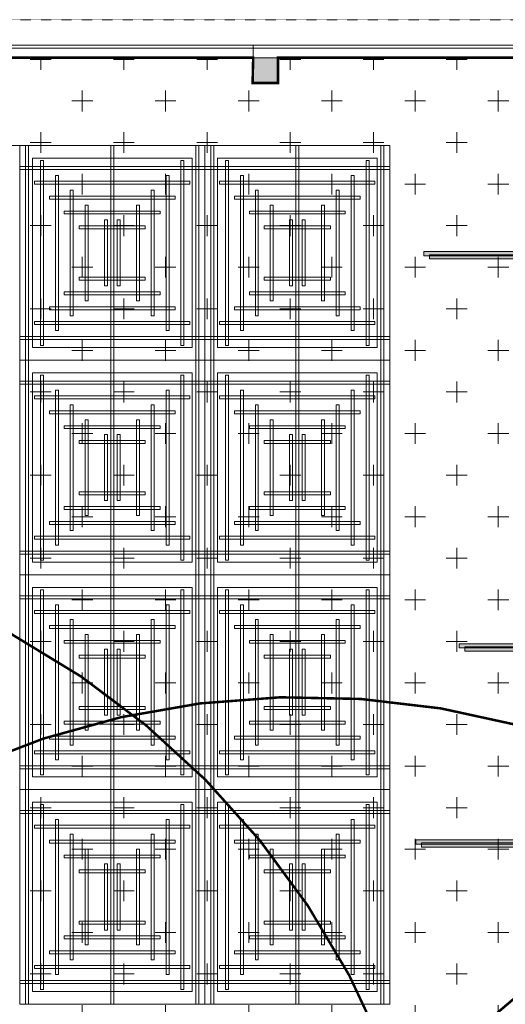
# Model space of a CAD drawing. Header units: millimetres. Extents: x 149250 to 222845, y -30669 to 18303.
# Tile 32 of 36: x 205532 to 208451, y 12381 to 18302. Entities that reach past the tile are written whole.
import ezdxf

# ---------------------------------------------------------------- set-up
doc = ezdxf.new("R2010")
doc.units = ezdxf.units.MM
doc.header["$MEASUREMENT"] = 0
doc.linetypes.add('IRISH HOUSE_FF46_HYD AIRPORT_HVAC DUCTING LAYOUT 3$0$( Dashed )', pattern=[0.75, 0.5, -0.25])
doc.layers.get('0').update_dxf_attribs({"lineweight": 5})
for name, color, linetype, lineweight in [('IRISH HOUSE_FF46_HYD AIRPORT_HVAC DUCTING LAYOUT 3$0$00 Structural', 2, 'Continuous', 25), ('IRISH HOUSE_FF46_HYD AIRPORT_HVAC DUCTING LAYOUT 3$0$02_Elevation 00', 8, 'Continuous', 9), ('IRISH HOUSE_FF46_HYD AIRPORT_HVAC DUCTING LAYOUT 3$0$Ceiling', 14, 'Continuous', 9), ('IRISH HOUSE_FF46_HYD AIRPORT_HVAC DUCTING LAYOUT 3$0$Furniture', 14, 'Continuous', 9), ('IRISH HOUSE_FF46_HYD AIRPORT_HVAC DUCTING LAYOUT 3$0$Grey', 8, 'Continuous', 9)]:
    doc.layers.add(name, color=color, linetype=linetype, lineweight=lineweight)
doc.layers.add('IRISH HOUSE_FF46_HYD AIRPORT_HVAC DUCTING LAYOUT 3$0$03 Partition', color=7, linetype='Continuous', lineweight=25, true_color=0x2776bb)
doc.layers.add('M-MEP-ELPR-EQUIP', color=6, linetype='Continuous', lineweight=20, true_color=0xff00ff)
doc.layers.add('IRISH HOUSE_FF46_HYD AIRPORT_HVAC DUCTING LAYOUT 3$0$Flooring', color=8, linetype='Continuous')
doc.layers.add('IRISH HOUSE_FF46_HYD AIRPORT_HVAC DUCTING LAYOUT 3$0$RCP LAYOUT', color=9, linetype='Continuous', true_color=0x808080)
pattern_1 = [(0, (215845.97, -9187), (250, 250), [125, -375]), (90, (215908.47, -9249.5), (-250, 250), [125, -375])]

# ---------------------------------------------------------------- blocks, each defined once
blk = doc.blocks.new('IRISH HOUSE_FF46_HYD AIRPORT_HVAC DUCTING LAYOUT 3$0$IRISH HOUSE-RCP LAYOUT')
at = {"layer": 'IRISH HOUSE_FF46_HYD AIRPORT_HVAC DUCTING LAYOUT 3$0$00 Structural', "lineweight": 0, "ltscale": 0.25, "true_color": 0x808080}
h = blk.add_hatch(color=8, dxfattribs=at)
h.dxf.hatch_style = 1
h.paths.add_polyline_path([(6584.9, 8901.5), (6584.9, 8749.1), (6737.3, 8749.1), (6737.3, 8901.5)])
at = {"layer": 'IRISH HOUSE_FF46_HYD AIRPORT_HVAC DUCTING LAYOUT 3$0$Ceiling', "lineweight": 0, "ltscale": 0.25, "true_color": 0x808080}
h = blk.add_hatch(color=8, dxfattribs=at)
h.dxf.hatch_style = 1
h.paths.add_polyline_path([(16578.5, 7735.2), (16578.5, 7709.8), (7614.5, 7709.8), (7614.5, 7735.2)])
h = blk.add_hatch(color=8, dxfattribs=at)
h.dxf.hatch_style = 1
h.paths.add_polyline_path([(16612.4, 7717.1), (16612.4, 7691.7), (7648.4, 7691.7), (7648.4, 7717.1)])
h = blk.add_hatch(color=8, dxfattribs=at)
h.dxf.hatch_style = 1
h.paths.add_polyline_path([(12870.4, 5377.2), (12870.4, 5351.8), (7826.4, 5351.8), (7826.4, 5377.2)])
h = blk.add_hatch(color=8, dxfattribs=at)
h.dxf.hatch_style = 1
h.paths.add_polyline_path([(12904.4, 5359), (12904.4, 5333.6), (7860.3, 5333.6), (7860.3, 5359)])
h = blk.add_hatch(color=8, dxfattribs=at)
h.dxf.hatch_style = 1
h.paths.add_polyline_path([(13409.7, 4198.2), (13409.7, 4172.8), (7566, 4172.8), (7566, 4198.2)])
h = blk.add_hatch(color=8, dxfattribs=at)
h.dxf.hatch_style = 1
h.paths.add_polyline_path([(13443.6, 4180), (13443.6, 4154.6), (7600, 4154.6), (7600, 4180)])
at = {"color": 8, "lineweight": 0, "ltscale": 0.25, "true_color": 0x808080}
for p, q in [((736.3, 8372.8), (7409.9, 8372.8)), ((5185.4, 7081.9), (5185.4, 8372.8)), ((5185.4, 8372.8), (6297.7, 8372.8)), ((7409.9, 8372.8), (6297.7, 8372.8)), ((6297.7, 8372.8), (6297.7, 7081.9)), ((6297.7, 8372.8), (6297.7, 7081.9)), ((7409.9, 8372.8), (7409.9, 3209.1)), ((7409.9, 7081.9), (7409.9, 8372.8)), ((5261.6, 7158.1), (5261.6, 8296.6)), ((5261.6, 8296.6), (6221.5, 8296.6)), ((6221.5, 8296.6), (6221.5, 7158.1)), ((7333.7, 8296.6), (6373.9, 8296.6)), ((6373.9, 8296.6), (6373.9, 7158.1)), ((7333.7, 7158.1), (7333.7, 8296.6)), ((6221.5, 7158.1), (5261.6, 7158.1)), ((6373.9, 7158.1), (7333.7, 7158.1)), ((6297.7, 7081.9), (5185.4, 7081.9)), ((6297.7, 7081.9), (5185.4, 7081.9)), ((5185.4, 7081.9), (5185.4, 5790.9)), ((6297.7, 7081.9), (7409.9, 7081.9)), ((6297.7, 7081.9), (7409.9, 7081.9)), ((6297.7, 5790.9), (6297.7, 7081.9)), ((6297.7, 5790.9), (6297.7, 7081.9)), ((7409.9, 7081.9), (7409.9, 5790.9)), ((6221.5, 7005.7), (5261.6, 7005.7)), ((5261.6, 7005.7), (5261.6, 5867.1)), ((6221.5, 5867.1), (6221.5, 7005.7)), ((6373.9, 7005.7), (7333.7, 7005.7)), ((6373.9, 5867.1), (6373.9, 7005.7)), ((7333.7, 7005.7), (7333.7, 5867.1)), ((5261.6, 5867.1), (6221.5, 5867.1)), ((7333.7, 5867.1), (6373.9, 5867.1)), ((5185.4, 5790.9), (6297.7, 5790.9)), ((5185.4, 4500), (5185.4, 5790.9)), ((5185.4, 5790.9), (6297.7, 5790.9)), ((7409.9, 5790.9), (6297.7, 5790.9)), ((7409.9, 5790.9), (6297.7, 5790.9)), ((6297.7, 5790.9), (6297.7, 4500)), ((6297.7, 5790.9), (6297.7, 4500)), ((7409.9, 4500), (7409.9, 5790.9)), ((5261.6, 4576.2), (5261.6, 5714.7)), ((5261.6, 5714.7), (6221.5, 5714.7)), ((6221.5, 5714.7), (6221.5, 4576.2)), ((7333.7, 5714.7), (6373.9, 5714.7)), ((6373.9, 5714.7), (6373.9, 4576.2)), ((7333.7, 4576.2), (7333.7, 5714.7)), ((6221.5, 4576.2), (5261.6, 4576.2)), ((6373.9, 4576.2), (7333.7, 4576.2)), ((6297.7, 4500), (5185.4, 4500)), ((5185.4, 4500), (5185.4, 3209.1)), ((6297.7, 4500), (5185.4, 4500)), ((6297.7, 4500), (7409.9, 4500)), ((6297.7, 3209.1), (6297.7, 4500)), ((6297.7, 4500), (7409.9, 4500)), ((6297.7, 3209.1), (6297.7, 4500)), ((7409.9, 4500), (7409.9, 3209.1)), ((6221.5, 4423.8), (5261.6, 4423.8)), ((5261.6, 4423.8), (5261.6, 3285.3)), ((6221.5, 3285.3), (6221.5, 4423.8)), ((6373.9, 4423.8), (7333.7, 4423.8)), ((6373.9, 3285.3), (6373.9, 4423.8)), ((7333.7, 4423.8), (7333.7, 3285.3)), ((5261.6, 3285.3), (6221.5, 3285.3)), ((7333.7, 3285.3), (6373.9, 3285.3)), ((7409.9, 3209.1), (5185.4, 3209.1)), ((5185.4, 3209.1), (6297.7, 3209.1)), ((7409.9, 3209.1), (6297.7, 3209.1))]:
    blk.add_line(p, q, dxfattribs=at)
at = {"layer": 'IRISH HOUSE_FF46_HYD AIRPORT_HVAC DUCTING LAYOUT 3$0$00 Structural', "color": 8, "lineweight": 0, "ltscale": 0.25, "true_color": 0x808080}
for p, q in [((6584.9, 8901.5), (6737.3, 8901.5)), ((6584.9, 8749.1), (6584.9, 8901.5)), ((6737.3, 8901.5), (6737.3, 8749.1)), ((6737.3, 8749.1), (6584.9, 8749.1))]:
    blk.add_line(p, q, dxfattribs=at)
at = {"layer": 'IRISH HOUSE_FF46_HYD AIRPORT_HVAC DUCTING LAYOUT 3$0$02_Elevation 00', "color": 8, "lineweight": 0, "ltscale": 0.25, "true_color": 0x808080}
blk.add_line((3585.4, 8901.6), (6588.5, 8901.6), dxfattribs=at)
at = {"layer": 'IRISH HOUSE_FF46_HYD AIRPORT_HVAC DUCTING LAYOUT 3$0$03 Partition', "color": 8, "lineweight": 0, "ltscale": 0.25, "true_color": 0x808080}
for p, q in [((6588.5, 8977.8), (20816.5, 8977.8)), ((6588.5, 8901.6), (6588.5, 8977.8)), ((20816.5, 8901.6), (6588.5, 8901.6))]:
    blk.add_line(p, q, dxfattribs=at)
at = {"layer": 'IRISH HOUSE_FF46_HYD AIRPORT_HVAC DUCTING LAYOUT 3$0$Ceiling', "color": 8, "lineweight": 0, "ltscale": 0.25, "true_color": 0x808080}
for p, q in [((5239, 8372.8), (5221.1, 8372.8)), ((5221.1, 8372.8), (5221.1, 7081.9)), ((5239, 7081.9), (5239, 8372.8)), ((5732.6, 7081.9), (5732.6, 8372.8)), ((5732.6, 8372.8), (5750.5, 8372.8)), ((5750.5, 8372.8), (5750.5, 7081.9)), ((6244, 7081.9), (6244, 8372.8)), ((6244, 8372.8), (6261.9, 8372.8)), ((6261.9, 8372.8), (6261.9, 7081.9)), ((6351.3, 8372.8), (6333.4, 8372.8)), ((6333.4, 8372.8), (6333.4, 7081.9)), ((6351.3, 7081.9), (6351.3, 8372.8)), ((6862.7, 8372.8), (6844.9, 8372.8)), ((6844.9, 8372.8), (6844.9, 7081.9)), ((6862.7, 7081.9), (6862.7, 8372.8)), ((7356.3, 7081.9), (7356.3, 8372.8)), ((7356.3, 8372.8), (7374.2, 8372.8)), ((7374.2, 8372.8), (7374.2, 7081.9)), ((6297.7, 8247.7), (5185.4, 8247.7)), ((5185.4, 8247.7), (5185.4, 8229.8)), ((5310.5, 7171.2), (5310.5, 8283.4)), ((5310.5, 8283.4), (5328.4, 8283.4)), ((5328.4, 8283.4), (5328.4, 7171.2)), ((6154.7, 7171.2), (6154.7, 8283.4)), ((6154.7, 8283.4), (6172.6, 8283.4)), ((6172.6, 8283.4), (6172.6, 7171.2)), ((6297.7, 8229.8), (6297.7, 8247.7)), ((6297.7, 8247.7), (7409.9, 8247.7)), ((6297.7, 8229.8), (6297.7, 8247.7)), ((6440.6, 8283.4), (6422.8, 8283.4)), ((6422.8, 8283.4), (6422.8, 7171.2)), ((6440.6, 7171.2), (6440.6, 8283.4)), ((7284.8, 8283.4), (7267, 8283.4)), ((7267, 8283.4), (7267, 7171.2)), ((7284.8, 7171.2), (7284.8, 8283.4)), ((7409.9, 8247.7), (7409.9, 8229.8)), ((5185.4, 8229.8), (6297.7, 8229.8)), ((5399.9, 7260.6), (5399.9, 8194)), ((5399.9, 8194), (5417.7, 8194)), ((5417.7, 8194), (5417.7, 7260.6)), ((6065.3, 7260.6), (6065.3, 8194)), ((6065.3, 8194), (6083.2, 8194)), ((6083.2, 8194), (6083.2, 7260.6)), ((7409.9, 8229.8), (6297.7, 8229.8)), ((6530, 8194), (6512.1, 8194)), ((6512.1, 8194), (6512.1, 7260.6)), ((6530, 7260.6), (6530, 8194)), ((7195.5, 8194), (7177.6, 8194)), ((7177.6, 8194), (7177.6, 7260.6)), ((7195.5, 7260.6), (7195.5, 8194)), ((5274.7, 8158.3), (5274.7, 8140.4)), ((6208.2, 8158.3), (5274.7, 8158.3)), ((5274.7, 8140.4), (6208.2, 8140.4)), ((6208.2, 8140.4), (6208.2, 8158.3)), ((6387.1, 8140.4), (6387.1, 8158.3)), ((6387.1, 8158.3), (7320.6, 8158.3)), ((7320.6, 8140.4), (6387.1, 8140.4)), ((7320.6, 8158.3), (7320.6, 8140.4)), ((5364.1, 8068.9), (5364.1, 8051.1)), ((6118.8, 8068.9), (5364.1, 8068.9)), ((5489.2, 7349.9), (5489.2, 8104.7)), ((5489.2, 8104.7), (5507.1, 8104.7)), ((5507.1, 8104.7), (5507.1, 7349.9)), ((5976, 7349.9), (5976, 8104.7)), ((5976, 8104.7), (5993.8, 8104.7)), ((5993.8, 8104.7), (5993.8, 7349.9)), ((6118.8, 8051.1), (6118.8, 8068.9)), ((6476.5, 8051.1), (6476.5, 8068.9)), ((6476.5, 8068.9), (7231.3, 8068.9)), ((6619.4, 8104.7), (6601.5, 8104.7)), ((6601.5, 8104.7), (6601.5, 7349.9)), ((6619.4, 7349.9), (6619.4, 8104.7)), ((7106.1, 8104.7), (7088.2, 8104.7)), ((7088.2, 8104.7), (7088.2, 7349.9)), ((7106.1, 7349.9), (7106.1, 8104.7)), ((7231.3, 8068.9), (7231.3, 8051.1)), ((5364.1, 8051.1), (6118.8, 8051.1)), ((5578.6, 7439.3), (5578.6, 8015.3)), ((5578.6, 8015.3), (5596.5, 8015.3)), ((5596.5, 8015.3), (5596.5, 7439.3)), ((5904.4, 8015.3), (5886.5, 8015.3)), ((5886.5, 8015.3), (5886.5, 7439.3)), ((5904.4, 7439.3), (5904.4, 8015.3)), ((7231.3, 8051.1), (6476.5, 8051.1)), ((6691, 7439.3), (6691, 8015.3)), ((6691, 8015.3), (6708.8, 8015.3)), ((6708.8, 8015.3), (6708.8, 7439.3)), ((7016.7, 8015.3), (6998.9, 8015.3)), ((6998.9, 8015.3), (6998.9, 7439.3)), ((7016.7, 7439.3), (7016.7, 8015.3)), ((5453.5, 7979.6), (5453.5, 7961.7)), ((6029.5, 7979.6), (5453.5, 7979.6)), ((5453.5, 7961.7), (6029.5, 7961.7)), ((6029.5, 7961.7), (6029.5, 7979.6)), ((6565.8, 7961.7), (6565.8, 7979.6)), ((6565.8, 7979.6), (7141.9, 7979.6)), ((7141.9, 7961.7), (6565.8, 7961.7)), ((7141.9, 7979.6), (7141.9, 7961.7)), ((5542.8, 7890.2), (5542.8, 7872.3)), ((5940.1, 7890.2), (5542.8, 7890.2)), ((5694.8, 7528.7), (5694.8, 7925.9)), ((5694.8, 7925.9), (5712.6, 7925.9)), ((5712.6, 7925.9), (5712.6, 7528.7)), ((5788.2, 7925.9), (5770.3, 7925.9)), ((5770.3, 7925.9), (5770.3, 7528.7)), ((5788.2, 7528.7), (5788.2, 7925.9)), ((5940.1, 7872.3), (5940.1, 7890.2)), ((6655.2, 7872.3), (6655.2, 7890.2)), ((6655.2, 7890.2), (7052.5, 7890.2)), ((6807.1, 7528.7), (6807.1, 7925.9)), ((6807.1, 7925.9), (6825, 7925.9)), ((6825, 7925.9), (6825, 7528.7)), ((6900.6, 7925.9), (6882.7, 7925.9)), ((6882.7, 7925.9), (6882.7, 7528.7)), ((6900.6, 7528.7), (6900.6, 7925.9)), ((7052.5, 7890.2), (7052.5, 7872.3)), ((5542.8, 7872.3), (5940.1, 7872.3)), ((7052.5, 7872.3), (6655.2, 7872.3)), ((7614.5, 7709.8), (7614.5, 7735.2)), ((7614.5, 7735.2), (16578.5, 7735.2)), ((16578.5, 7709.8), (7614.5, 7709.8)), ((7648.4, 7691.7), (7648.4, 7717.1)), ((7648.4, 7717.1), (16612.4, 7717.1)), ((16612.4, 7691.7), (7648.4, 7691.7)), ((5542.8, 7564.4), (5542.8, 7582.3)), ((5542.8, 7582.3), (5940.1, 7582.3)), ((5940.1, 7582.3), (5940.1, 7564.4)), ((7052.5, 7582.3), (6655.2, 7582.3)), ((6655.2, 7582.3), (6655.2, 7564.4)), ((7052.5, 7564.4), (7052.5, 7582.3)), ((5940.1, 7564.4), (5542.8, 7564.4)), ((5712.6, 7528.7), (5694.8, 7528.7)), ((5770.3, 7528.7), (5788.2, 7528.7)), ((6655.2, 7564.4), (7052.5, 7564.4)), ((6825, 7528.7), (6807.1, 7528.7)), ((6882.7, 7528.7), (6900.6, 7528.7)), ((5453.5, 7475.1), (5453.5, 7492.9)), ((5453.5, 7492.9), (6029.5, 7492.9)), ((6029.5, 7475.1), (5453.5, 7475.1)), ((6029.5, 7492.9), (6029.5, 7475.1)), ((7141.9, 7492.9), (6565.8, 7492.9)), ((6565.8, 7492.9), (6565.8, 7475.1)), ((6565.8, 7475.1), (7141.9, 7475.1)), ((7141.9, 7475.1), (7141.9, 7492.9)), ((5364.1, 7385.7), (5364.1, 7403.6)), ((5364.1, 7403.6), (6118.8, 7403.6)), ((5596.5, 7439.3), (5578.6, 7439.3)), ((5886.5, 7439.3), (5904.4, 7439.3)), ((6118.8, 7403.6), (6118.8, 7385.7)), ((7231.2, 7403.6), (6476.5, 7403.6)), ((6476.5, 7403.6), (6476.5, 7385.7)), ((6708.8, 7439.3), (6691, 7439.3)), ((6998.9, 7439.3), (7016.7, 7439.3)), ((7231.2, 7385.7), (7231.2, 7403.6)), ((6118.8, 7385.7), (5364.1, 7385.7)), ((5507.1, 7349.9), (5489.2, 7349.9)), ((5993.8, 7349.9), (5976, 7349.9)), ((6476.5, 7385.7), (7231.2, 7385.7)), ((6601.5, 7349.9), (6619.4, 7349.9)), ((7088.2, 7349.9), (7106.1, 7349.9)), ((5274.7, 7296.3), (5274.7, 7314.2)), ((5274.7, 7314.2), (6208.2, 7314.2)), ((6208.2, 7296.3), (5274.7, 7296.3)), ((6208.2, 7314.2), (6208.2, 7296.3)), ((7320.6, 7314.2), (6387.1, 7314.2)), ((6387.1, 7314.2), (6387.1, 7296.3)), ((6387.1, 7296.3), (7320.6, 7296.3)), ((7320.6, 7296.3), (7320.6, 7314.2)), ((5185.4, 7224.8), (6297.7, 7224.8)), ((5185.4, 7207), (5185.4, 7224.8)), ((5417.7, 7260.6), (5399.9, 7260.6)), ((6083.2, 7260.6), (6065.3, 7260.6)), ((7409.9, 7224.8), (6297.7, 7224.8)), ((6297.7, 7224.8), (6297.7, 7207)), ((6297.7, 7224.8), (6297.7, 7207)), ((6512.1, 7260.6), (6530, 7260.6)), ((7177.6, 7260.6), (7195.5, 7260.6)), ((7409.9, 7207), (7409.9, 7224.8)), ((6297.7, 7207), (5185.4, 7207)), ((5328.4, 7171.2), (5310.5, 7171.2)), ((6172.6, 7171.2), (6154.7, 7171.2)), ((6297.7, 7207), (7409.9, 7207)), ((6422.8, 7171.2), (6440.6, 7171.2)), ((7267, 7171.2), (7284.8, 7171.2)), ((5221.1, 7081.9), (5239, 7081.9)), ((5221.1, 7081.9), (5239, 7081.9)), ((5221.1, 5790.9), (5221.1, 7081.9)), ((5239, 7081.9), (5239, 5790.9)), ((5750.5, 7081.9), (5732.6, 7081.9)), ((5750.5, 7081.9), (5732.6, 7081.9)), ((5732.6, 7081.9), (5732.6, 5790.9)), ((5750.5, 5790.9), (5750.5, 7081.9)), ((6261.9, 7081.9), (6244, 7081.9)), ((6261.9, 7081.9), (6244, 7081.9)), ((6244, 7081.9), (6244, 5790.9)), ((6261.9, 5790.9), (6261.9, 7081.9)), ((6333.4, 7081.9), (6351.3, 7081.9)), ((6333.4, 7081.9), (6351.3, 7081.9)), ((6333.4, 5790.9), (6333.4, 7081.9)), ((6351.3, 7081.9), (6351.3, 5790.9)), ((6844.9, 7081.9), (6862.7, 7081.9)), ((6844.9, 7081.9), (6862.7, 7081.9)), ((6844.9, 5790.9), (6844.9, 7081.9)), ((6862.7, 7081.9), (6862.7, 5790.9)), ((7374.2, 7081.9), (7356.3, 7081.9)), ((7374.2, 7081.9), (7356.3, 7081.9)), ((7356.3, 7081.9), (7356.3, 5790.9)), ((7374.2, 5790.9), (7374.2, 7081.9)), ((5328.4, 6992.5), (5310.5, 6992.5)), ((5310.5, 6992.5), (5310.5, 5880.3)), ((5328.4, 5880.3), (5328.4, 6992.5)), ((6172.6, 6992.5), (6154.7, 6992.5)), ((6154.7, 6992.5), (6154.7, 5880.3)), ((6172.6, 5880.3), (6172.6, 6992.5)), ((6422.8, 6992.5), (6440.6, 6992.5)), ((6422.8, 5880.3), (6422.8, 6992.5)), ((6440.6, 6992.5), (6440.6, 5880.3)), ((7267, 6992.5), (7284.8, 6992.5)), ((7267, 5880.3), (7267, 6992.5)), ((7284.8, 6992.5), (7284.8, 5880.3)), ((6297.7, 6956.7), (5185.4, 6956.7)), ((5185.4, 6956.7), (5185.4, 6938.9)), ((5185.4, 6938.9), (6297.7, 6938.9)), ((6297.7, 6938.9), (6297.7, 6956.7)), ((6297.7, 6956.7), (7409.9, 6956.7)), ((6297.7, 6938.9), (6297.7, 6956.7)), ((7409.9, 6938.9), (6297.7, 6938.9)), ((7409.9, 6956.7), (7409.9, 6938.9)), ((5417.7, 6903.1), (5399.9, 6903.1)), ((5399.9, 6903.1), (5399.9, 5969.7)), ((5417.7, 5969.7), (5417.7, 6903.1)), ((6083.2, 6903.1), (6065.3, 6903.1)), ((6065.3, 6903.1), (6065.3, 5969.7)), ((6083.2, 5969.7), (6083.2, 6903.1)), ((6512.1, 6903.1), (6530, 6903.1)), ((6512.1, 5969.7), (6512.1, 6903.1)), ((6530, 6903.1), (6530, 5969.7)), ((7177.6, 6903.1), (7195.5, 6903.1)), ((7177.6, 5969.7), (7177.6, 6903.1)), ((7195.5, 6903.1), (7195.5, 5969.7)), ((5274.7, 6867.4), (5274.7, 6849.5)), ((6208.2, 6867.4), (5274.7, 6867.4)), ((5274.7, 6849.5), (6208.2, 6849.5)), ((5507.1, 6813.8), (5489.2, 6813.8)), ((5489.2, 6813.8), (5489.2, 6059)), ((5507.1, 6059), (5507.1, 6813.8)), ((5993.8, 6813.8), (5976, 6813.8)), ((5976, 6813.8), (5976, 6059)), ((5993.8, 6059), (5993.8, 6813.8)), ((6208.2, 6849.5), (6208.2, 6867.4)), ((6387.1, 6849.5), (6387.1, 6867.4)), ((6387.1, 6867.4), (7320.6, 6867.4)), ((7320.6, 6849.5), (6387.1, 6849.5)), ((6601.5, 6813.8), (6619.4, 6813.8)), ((6601.5, 6059), (6601.5, 6813.8)), ((6619.4, 6813.8), (6619.4, 6059)), ((7088.2, 6813.8), (7106.1, 6813.8)), ((7088.2, 6059), (7088.2, 6813.8)), ((7106.1, 6813.8), (7106.1, 6059)), ((7320.6, 6867.4), (7320.6, 6849.5)), ((5364.1, 6778), (5364.1, 6760.1)), ((6118.8, 6778), (5364.1, 6778)), ((5364.1, 6760.1), (6118.8, 6760.1)), ((6118.8, 6760.1), (6118.8, 6778)), ((6476.5, 6760.1), (6476.5, 6778)), ((6476.5, 6778), (7231.2, 6778)), ((7231.2, 6760.1), (6476.5, 6760.1)), ((7231.2, 6778), (7231.2, 6760.1)), ((5596.5, 6724.4), (5578.6, 6724.4)), ((5578.6, 6724.4), (5578.6, 6148.4)), ((5596.5, 6148.4), (5596.5, 6724.4)), ((5886.5, 6724.4), (5904.4, 6724.4)), ((5886.5, 6148.4), (5886.5, 6724.4)), ((5904.4, 6724.4), (5904.4, 6148.4)), ((6708.8, 6724.4), (6691, 6724.4)), ((6691, 6724.4), (6691, 6148.4)), ((6708.8, 6148.4), (6708.8, 6724.4)), ((6998.9, 6724.4), (7016.7, 6724.4)), ((6998.9, 6148.4), (6998.9, 6724.4)), ((7016.7, 6724.4), (7016.7, 6148.4)), ((5453.5, 6688.7), (5453.5, 6670.8)), ((6029.5, 6688.7), (5453.5, 6688.7)), ((5453.5, 6670.8), (6029.5, 6670.8)), ((5712.6, 6635), (5694.8, 6635)), ((5694.8, 6635), (5694.8, 6237.8)), ((5712.6, 6237.8), (5712.6, 6635)), ((5770.3, 6635), (5788.2, 6635)), ((5770.3, 6237.8), (5770.3, 6635)), ((5788.2, 6635), (5788.2, 6237.8)), ((6029.5, 6670.8), (6029.5, 6688.7)), ((6565.8, 6670.8), (6565.8, 6688.7)), ((6565.8, 6688.7), (7141.9, 6688.7)), ((7141.9, 6670.8), (6565.8, 6670.8)), ((6825, 6635), (6807.1, 6635)), ((6807.1, 6635), (6807.1, 6237.8)), ((6825, 6237.8), (6825, 6635)), ((6882.7, 6635), (6900.6, 6635)), ((6882.7, 6237.8), (6882.7, 6635)), ((6900.6, 6635), (6900.6, 6237.8)), ((7141.9, 6688.7), (7141.9, 6670.8)), ((5542.8, 6599.3), (5542.8, 6581.4)), ((5940.1, 6599.3), (5542.8, 6599.3)), ((5542.8, 6581.4), (5940.1, 6581.4)), ((5940.1, 6581.4), (5940.1, 6599.3)), ((6655.2, 6581.4), (6655.2, 6599.3)), ((6655.2, 6599.3), (7052.5, 6599.3)), ((7052.5, 6581.4), (6655.2, 6581.4)), ((7052.5, 6599.3), (7052.5, 6581.4)), ((5542.8, 6273.5), (5542.8, 6291.4)), ((5542.8, 6291.4), (5940.1, 6291.4)), ((5940.1, 6291.4), (5940.1, 6273.5)), ((7052.5, 6291.4), (6655.2, 6291.4)), ((6655.2, 6291.4), (6655.2, 6273.5)), ((7052.5, 6273.5), (7052.5, 6291.4)), ((5940.1, 6273.5), (5542.8, 6273.5)), ((5694.8, 6237.8), (5712.6, 6237.8)), ((5788.2, 6237.8), (5770.3, 6237.8)), ((6655.2, 6273.5), (7052.5, 6273.5)), ((6807.1, 6237.8), (6825, 6237.8)), ((6900.6, 6237.8), (6882.7, 6237.8)), ((5453.5, 6184.1), (5453.5, 6202)), ((5453.5, 6202), (6029.5, 6202)), ((6029.5, 6184.1), (5453.5, 6184.1)), ((6029.5, 6202), (6029.5, 6184.1)), ((7141.9, 6202), (6565.8, 6202)), ((6565.8, 6202), (6565.8, 6184.1)), ((6565.8, 6184.1), (7141.9, 6184.1)), ((7141.9, 6184.1), (7141.9, 6202)), ((5364.1, 6094.8), (5364.1, 6112.7)), ((5364.1, 6112.7), (6118.8, 6112.7)), ((5578.6, 6148.4), (5596.5, 6148.4)), ((5904.4, 6148.4), (5886.5, 6148.4)), ((6118.8, 6112.7), (6118.8, 6094.8)), ((7231.3, 6112.7), (6476.5, 6112.7)), ((6476.5, 6112.7), (6476.5, 6094.8)), ((6691, 6148.4), (6708.8, 6148.4)), ((7016.7, 6148.4), (6998.9, 6148.4)), ((7231.3, 6094.8), (7231.3, 6112.7)), ((6118.8, 6094.8), (5364.1, 6094.8)), ((5489.2, 6059), (5507.1, 6059)), ((5976, 6059), (5993.8, 6059)), ((6476.5, 6094.8), (7231.3, 6094.8)), ((6619.4, 6059), (6601.5, 6059)), ((7106.1, 6059), (7088.2, 6059)), ((5274.7, 6005.4), (5274.7, 6023.3)), ((5274.7, 6023.3), (6208.2, 6023.3)), ((6208.2, 6005.4), (5274.7, 6005.4)), ((6208.2, 6023.3), (6208.2, 6005.4)), ((7320.6, 6023.3), (6387.1, 6023.3)), ((6387.1, 6023.3), (6387.1, 6005.4)), ((6387.1, 6005.4), (7320.6, 6005.4)), ((7320.6, 6005.4), (7320.6, 6023.3)), ((5185.4, 5933.9), (6297.7, 5933.9)), ((5185.4, 5916.1), (5185.4, 5933.9)), ((5399.9, 5969.7), (5417.7, 5969.7)), ((6065.3, 5969.7), (6083.2, 5969.7)), ((7409.9, 5933.9), (6297.7, 5933.9)), ((6297.7, 5933.9), (6297.7, 5916.1)), ((6297.7, 5933.9), (6297.7, 5916.1)), ((6530, 5969.7), (6512.1, 5969.7)), ((7195.5, 5969.7), (7177.6, 5969.7)), ((7409.9, 5916.1), (7409.9, 5933.9)), ((6297.7, 5916.1), (5185.4, 5916.1)), ((5310.5, 5880.3), (5328.4, 5880.3)), ((6154.7, 5880.3), (6172.6, 5880.3)), ((6297.7, 5916.1), (7409.9, 5916.1)), ((6440.6, 5880.3), (6422.8, 5880.3)), ((7284.8, 5880.3), (7267, 5880.3)), ((5239, 5790.9), (5221.1, 5790.9)), ((5239, 5790.9), (5221.1, 5790.9)), ((5221.1, 5790.9), (5221.1, 4500)), ((5239, 4500), (5239, 5790.9)), ((5732.6, 5790.9), (5750.5, 5790.9)), ((5732.6, 4500), (5732.6, 5790.9)), ((5732.6, 5790.9), (5750.5, 5790.9)), ((5750.5, 5790.9), (5750.5, 4500)), ((6244, 5790.9), (6261.9, 5790.9)), ((6244, 4500), (6244, 5790.9)), ((6244, 5790.9), (6261.9, 5790.9)), ((6261.9, 5790.9), (6261.9, 4500)), ((6351.3, 5790.9), (6333.4, 5790.9)), ((6351.3, 5790.9), (6333.4, 5790.9)), ((6333.4, 5790.9), (6333.4, 4500)), ((6351.3, 4500), (6351.3, 5790.9)), ((6862.7, 5790.9), (6844.9, 5790.9)), ((6862.7, 5790.9), (6844.9, 5790.9)), ((6844.9, 5790.9), (6844.9, 4500)), ((6862.7, 4500), (6862.7, 5790.9)), ((7356.3, 5790.9), (7374.2, 5790.9)), ((7356.3, 4500), (7356.3, 5790.9)), ((7356.3, 5790.9), (7374.2, 5790.9)), ((7374.2, 5790.9), (7374.2, 4500)), ((5310.5, 4589.4), (5310.5, 5701.6)), ((5310.5, 5701.6), (5328.4, 5701.6)), ((5328.4, 5701.6), (5328.4, 4589.4)), ((6154.7, 4589.4), (6154.7, 5701.6)), ((6154.7, 5701.6), (6172.6, 5701.6)), ((6172.6, 5701.6), (6172.6, 4589.4)), ((6440.6, 5701.6), (6422.8, 5701.6)), ((6422.8, 5701.6), (6422.8, 4589.4)), ((6440.6, 4589.4), (6440.6, 5701.6)), ((7284.8, 5701.6), (7267, 5701.6)), ((7267, 5701.6), (7267, 4589.4)), ((7284.8, 4589.4), (7284.8, 5701.6)), ((6297.7, 5665.8), (5185.4, 5665.8)), ((5185.4, 5665.8), (5185.4, 5648)), ((5185.4, 5648), (6297.7, 5648)), ((6297.7, 5648), (6297.7, 5665.8)), ((6297.7, 5665.8), (7409.9, 5665.8)), ((6297.7, 5648), (6297.7, 5665.8)), ((7409.9, 5648), (6297.7, 5648)), ((7409.9, 5665.8), (7409.9, 5648)), ((5274.7, 5576.5), (5274.7, 5558.6)), ((6208.2, 5576.5), (5274.7, 5576.5)), ((5399.9, 4678.8), (5399.9, 5612.2)), ((5399.9, 5612.2), (5417.7, 5612.2)), ((5417.7, 5612.2), (5417.7, 4678.8)), ((6065.3, 4678.8), (6065.3, 5612.2)), ((6065.3, 5612.2), (6083.2, 5612.2)), ((6083.2, 5612.2), (6083.2, 4678.8)), ((6208.2, 5558.6), (6208.2, 5576.5)), ((6387.1, 5558.6), (6387.1, 5576.5)), ((6387.1, 5576.5), (7320.6, 5576.5)), ((6530, 5612.2), (6512.1, 5612.2)), ((6512.1, 5612.2), (6512.1, 4678.8)), ((6530, 4678.8), (6530, 5612.2)), ((7195.5, 5612.2), (7177.6, 5612.2)), ((7177.6, 5612.2), (7177.6, 4678.8)), ((7195.5, 4678.8), (7195.5, 5612.2)), ((7320.6, 5576.5), (7320.6, 5558.6)), ((5274.7, 5558.6), (6208.2, 5558.6)), ((5489.2, 4768.1), (5489.2, 5522.9)), ((5489.2, 5522.9), (5507.1, 5522.9)), ((5507.1, 5522.9), (5507.1, 4768.1)), ((5976, 4768.1), (5976, 5522.9)), ((5976, 5522.9), (5993.8, 5522.9)), ((5993.8, 5522.9), (5993.8, 4768.1)), ((7320.6, 5558.6), (6387.1, 5558.6)), ((6619.4, 5522.9), (6601.5, 5522.9)), ((6601.5, 5522.9), (6601.5, 4768.1)), ((6619.4, 4768.1), (6619.4, 5522.9)), ((7106.1, 5522.9), (7088.2, 5522.9)), ((7088.2, 5522.9), (7088.2, 4768.1)), ((7106.1, 4768.1), (7106.1, 5522.9)), ((5364.1, 5487.1), (5364.1, 5469.2)), ((6118.8, 5487.1), (5364.1, 5487.1)), ((5364.1, 5469.2), (6118.8, 5469.2)), ((6118.8, 5469.2), (6118.8, 5487.1)), ((6476.5, 5469.2), (6476.5, 5487.1)), ((6476.5, 5487.1), (7231.3, 5487.1)), ((7231.3, 5469.2), (6476.5, 5469.2)), ((7231.3, 5487.1), (7231.3, 5469.2)), ((5453.5, 5397.7), (5453.5, 5379.9)), ((6029.5, 5397.7), (5453.5, 5397.7)), ((5578.6, 4857.5), (5578.6, 5433.5)), ((5578.6, 5433.5), (5596.5, 5433.5)), ((5596.5, 5433.5), (5596.5, 4857.5)), ((5904.4, 5433.5), (5886.5, 5433.5)), ((5886.5, 5433.5), (5886.5, 4857.5)), ((5904.4, 4857.5), (5904.4, 5433.5)), ((6029.5, 5379.9), (6029.5, 5397.7)), ((6565.8, 5379.9), (6565.8, 5397.7)), ((6565.8, 5397.7), (7141.9, 5397.7)), ((6691, 4857.5), (6691, 5433.5)), ((6691, 5433.5), (6708.8, 5433.5)), ((6708.8, 5433.5), (6708.8, 4857.5)), ((7016.7, 5433.5), (6998.9, 5433.5)), ((6998.9, 5433.5), (6998.9, 4857.5)), ((7016.7, 4857.5), (7016.7, 5433.5)), ((7141.9, 5397.7), (7141.9, 5379.9)), ((5453.5, 5379.9), (6029.5, 5379.9)), ((5694.8, 4946.9), (5694.8, 5344.1)), ((5694.8, 5344.1), (5712.6, 5344.1)), ((5712.6, 5344.1), (5712.6, 4946.9)), ((5788.2, 5344.1), (5770.3, 5344.1)), ((5770.3, 5344.1), (5770.3, 4946.9)), ((5788.2, 4946.9), (5788.2, 5344.1)), ((7141.9, 5379.9), (6565.8, 5379.9)), ((6807.1, 4946.9), (6807.1, 5344.1)), ((6807.1, 5344.1), (6825, 5344.1)), ((6825, 5344.1), (6825, 4946.9)), ((6900.6, 5344.1), (6882.7, 5344.1)), ((6882.7, 5344.1), (6882.7, 4946.9)), ((6900.6, 4946.9), (6900.6, 5344.1)), ((7826.4, 5351.8), (7826.4, 5377.2)), ((7826.4, 5377.2), (12870.4, 5377.2)), ((12870.4, 5351.8), (7826.4, 5351.8)), ((7860.3, 5333.6), (7860.3, 5359)), ((7860.3, 5359), (12904.4, 5359)), ((12904.4, 5333.6), (7860.3, 5333.6)), ((5542.8, 5308.4), (5542.8, 5290.5)), ((5940.1, 5308.4), (5542.8, 5308.4)), ((5542.8, 5290.5), (5940.1, 5290.5)), ((5940.1, 5290.5), (5940.1, 5308.4)), ((6655.2, 5290.5), (6655.2, 5308.4)), ((6655.2, 5308.4), (7052.5, 5308.4)), ((7052.5, 5290.5), (6655.2, 5290.5)), ((7052.5, 5308.4), (7052.5, 5290.5)), ((5542.8, 4982.6), (5542.8, 5000.5)), ((5542.8, 5000.5), (5940.1, 5000.5)), ((5940.1, 4982.6), (5542.8, 4982.6)), ((5940.1, 5000.5), (5940.1, 4982.6)), ((7052.5, 5000.5), (6655.2, 5000.5)), ((6655.2, 5000.5), (6655.2, 4982.6)), ((6655.2, 4982.6), (7052.5, 4982.6)), ((7052.5, 4982.6), (7052.5, 5000.5)), ((5712.6, 4946.9), (5694.8, 4946.9)), ((5770.3, 4946.9), (5788.2, 4946.9)), ((6825, 4946.9), (6807.1, 4946.9)), ((6882.7, 4946.9), (6900.6, 4946.9)), ((5453.5, 4893.2), (5453.5, 4911.1)), ((5453.5, 4911.1), (6029.5, 4911.1)), ((6029.5, 4893.2), (5453.5, 4893.2)), ((5596.5, 4857.5), (5578.6, 4857.5)), ((5886.5, 4857.5), (5904.4, 4857.5)), ((6029.5, 4911.1), (6029.5, 4893.2)), ((7141.9, 4911.1), (6565.8, 4911.1)), ((6565.8, 4911.1), (6565.8, 4893.2)), ((6565.8, 4893.2), (7141.9, 4893.2)), ((6708.8, 4857.5), (6691, 4857.5)), ((6998.9, 4857.5), (7016.7, 4857.5)), ((7141.9, 4893.2), (7141.9, 4911.1)), ((5364.1, 4803.9), (5364.1, 4821.7)), ((5364.1, 4821.7), (6118.8, 4821.7)), ((6118.8, 4803.9), (5364.1, 4803.9)), ((6118.8, 4821.7), (6118.8, 4803.9)), ((7231.2, 4821.7), (6476.5, 4821.7)), ((6476.5, 4821.7), (6476.5, 4803.9)), ((6476.5, 4803.9), (7231.2, 4803.9)), ((7231.2, 4803.9), (7231.2, 4821.7)), ((5507.1, 4768.1), (5489.2, 4768.1)), ((5993.8, 4768.1), (5976, 4768.1)), ((6601.5, 4768.1), (6619.4, 4768.1)), ((7088.2, 4768.1), (7106.1, 4768.1)), ((5274.7, 4714.5), (5274.7, 4732.4)), ((5274.7, 4732.4), (6208.2, 4732.4)), ((6208.2, 4714.5), (5274.7, 4714.5)), ((5417.7, 4678.8), (5399.9, 4678.8)), ((6083.2, 4678.8), (6065.3, 4678.8)), ((6208.2, 4732.4), (6208.2, 4714.5)), ((7320.6, 4732.4), (6387.1, 4732.4)), ((6387.1, 4732.4), (6387.1, 4714.5)), ((6387.1, 4714.5), (7320.6, 4714.5)), ((6512.1, 4678.8), (6530, 4678.8)), ((7177.6, 4678.8), (7195.5, 4678.8)), ((7320.6, 4714.5), (7320.6, 4732.4)), ((5185.4, 4643), (6297.7, 4643)), ((5185.4, 4625.1), (5185.4, 4643)), ((6297.7, 4625.1), (5185.4, 4625.1)), ((7409.9, 4643), (6297.7, 4643)), ((6297.7, 4643), (6297.7, 4625.1)), ((6297.7, 4643), (6297.7, 4625.1)), ((6297.7, 4625.1), (7409.9, 4625.1)), ((7409.9, 4625.1), (7409.9, 4643)), ((5328.4, 4589.4), (5310.5, 4589.4)), ((6172.6, 4589.4), (6154.7, 4589.4)), ((6422.8, 4589.4), (6440.6, 4589.4)), ((7267, 4589.4), (7284.8, 4589.4)), ((5221.1, 4500), (5239, 4500)), ((5221.1, 3209.1), (5221.1, 4500)), ((5221.1, 4500), (5239, 4500)), ((5239, 4500), (5239, 3209.1)), ((5750.5, 4500), (5732.6, 4500)), ((5732.6, 4500), (5732.6, 3209.1)), ((5750.5, 4500), (5732.6, 4500)), ((5750.5, 3209.1), (5750.5, 4500)), ((6261.9, 4500), (6244, 4500)), ((6244, 4500), (6244, 3209.1)), ((6261.9, 4500), (6244, 4500)), ((6261.9, 3209.1), (6261.9, 4500)), ((6333.4, 4500), (6351.3, 4500)), ((6333.4, 3209.1), (6333.4, 4500)), ((6333.4, 4500), (6351.3, 4500)), ((6351.3, 4500), (6351.3, 3209.1)), ((6844.9, 4500), (6862.7, 4500)), ((6844.9, 3209.1), (6844.9, 4500)), ((6844.9, 4500), (6862.7, 4500)), ((6862.7, 4500), (6862.7, 3209.1)), ((7374.2, 4500), (7356.3, 4500)), ((7356.3, 4500), (7356.3, 3209.1)), ((7374.2, 4500), (7356.3, 4500)), ((7374.2, 3209.1), (7374.2, 4500)), ((5328.4, 4410.7), (5310.5, 4410.7)), ((5310.5, 4410.7), (5310.5, 3298.5)), ((5328.4, 3298.5), (5328.4, 4410.7)), ((6172.6, 4410.7), (6154.7, 4410.7)), ((6154.7, 4410.7), (6154.7, 3298.5)), ((6172.6, 3298.5), (6172.6, 4410.7)), ((6422.8, 4410.7), (6440.6, 4410.7)), ((6422.8, 3298.5), (6422.8, 4410.7)), ((6440.6, 4410.7), (6440.6, 3298.5)), ((7267, 4410.7), (7284.8, 4410.7)), ((7267, 3298.5), (7267, 4410.7)), ((7284.8, 4410.7), (7284.8, 3298.5)), ((6297.7, 4374.9), (5185.4, 4374.9)), ((5185.4, 4374.9), (5185.4, 4357.1)), ((5185.4, 4357.1), (6297.7, 4357.1)), ((6297.7, 4357.1), (6297.7, 4374.9)), ((6297.7, 4374.9), (7409.9, 4374.9)), ((6297.7, 4357.1), (6297.7, 4374.9)), ((7409.9, 4357.1), (6297.7, 4357.1)), ((7409.9, 4374.9), (7409.9, 4357.1)), ((5274.7, 4285.6), (5274.7, 4267.7)), ((6208.2, 4285.6), (5274.7, 4285.6)), ((5274.7, 4267.7), (6208.2, 4267.7)), ((5417.7, 4321.3), (5399.9, 4321.3)), ((5399.9, 4321.3), (5399.9, 3387.9)), ((5417.7, 3387.9), (5417.7, 4321.3)), ((6083.2, 4321.3), (6065.3, 4321.3)), ((6065.3, 4321.3), (6065.3, 3387.9)), ((6083.2, 3387.9), (6083.2, 4321.3)), ((6208.2, 4267.7), (6208.2, 4285.6)), ((6387.1, 4267.7), (6387.1, 4285.6)), ((6387.1, 4285.6), (7320.6, 4285.6)), ((7320.6, 4267.7), (6387.1, 4267.7)), ((6512.1, 4321.3), (6530, 4321.3)), ((6512.1, 3387.9), (6512.1, 4321.3)), ((6530, 4321.3), (6530, 3387.9)), ((7177.6, 4321.3), (7195.5, 4321.3)), ((7177.6, 3387.9), (7177.6, 4321.3)), ((7195.5, 4321.3), (7195.5, 3387.9)), ((7320.6, 4285.6), (7320.6, 4267.7)), ((5507.1, 4231.9), (5489.2, 4231.9)), ((5489.2, 4231.9), (5489.2, 3477.2)), ((5507.1, 3477.2), (5507.1, 4231.9)), ((5993.8, 4231.9), (5976, 4231.9)), ((5976, 4231.9), (5976, 3477.2)), ((5993.8, 3477.2), (5993.8, 4231.9)), ((6601.5, 4231.9), (6619.4, 4231.9)), ((6601.5, 3477.2), (6601.5, 4231.9)), ((6619.4, 4231.9), (6619.4, 3477.2)), ((7088.2, 4231.9), (7106.1, 4231.9)), ((7088.2, 3477.2), (7088.2, 4231.9)), ((7106.1, 4231.9), (7106.1, 3477.2)), ((5364.1, 4196.2), (5364.1, 4178.3)), ((6118.8, 4196.2), (5364.1, 4196.2)), ((5364.1, 4178.3), (6118.8, 4178.3)), ((6118.8, 4178.3), (6118.8, 4196.2)), ((6476.5, 4178.3), (6476.5, 4196.2)), ((6476.5, 4196.2), (7231.2, 4196.2)), ((7231.2, 4178.3), (6476.5, 4178.3)), ((7231.2, 4196.2), (7231.2, 4178.3)), ((7566, 4172.8), (7566, 4198.2)), ((7566, 4198.2), (13409.7, 4198.2)), ((13409.7, 4172.8), (7566, 4172.8)), ((7600, 4154.6), (7600, 4180)), ((7600, 4180), (13443.6, 4180)), ((13443.6, 4154.6), (7600, 4154.6)), ((5453.5, 4106.8), (5453.5, 4089)), ((6029.5, 4106.8), (5453.5, 4106.8)), ((5453.5, 4089), (6029.5, 4089)), ((5596.5, 4142.6), (5578.6, 4142.6)), ((5578.6, 4142.6), (5578.6, 3566.6)), ((5596.5, 3566.6), (5596.5, 4142.6)), ((5886.5, 4142.6), (5904.4, 4142.6)), ((5886.5, 3566.6), (5886.5, 4142.6)), ((5904.4, 4142.6), (5904.4, 3566.6)), ((6029.5, 4089), (6029.5, 4106.8)), ((6565.8, 4089), (6565.8, 4106.8)), ((6565.8, 4106.8), (7141.9, 4106.8)), ((7141.9, 4089), (6565.8, 4089)), ((6708.8, 4142.6), (6691, 4142.6)), ((6691, 4142.6), (6691, 3566.6)), ((6708.8, 3566.6), (6708.8, 4142.6)), ((6998.9, 4142.6), (7016.7, 4142.6)), ((6998.9, 3566.6), (6998.9, 4142.6)), ((7016.7, 4142.6), (7016.7, 3566.6)), ((7141.9, 4106.8), (7141.9, 4089)), ((5712.6, 4053.2), (5694.8, 4053.2)), ((5694.8, 4053.2), (5694.8, 3655.9)), ((5712.6, 3655.9), (5712.6, 4053.2)), ((5770.3, 4053.2), (5788.2, 4053.2)), ((5770.3, 3655.9), (5770.3, 4053.2)), ((5788.2, 4053.2), (5788.2, 3655.9)), ((6825, 4053.2), (6807.1, 4053.2)), ((6807.1, 4053.2), (6807.1, 3655.9)), ((6825, 3655.9), (6825, 4053.2)), ((6882.7, 4053.2), (6900.6, 4053.2)), ((6882.7, 3655.9), (6882.7, 4053.2)), ((6900.6, 4053.2), (6900.6, 3655.9)), ((5542.8, 4017.5), (5542.8, 3999.6)), ((5940.1, 4017.5), (5542.8, 4017.5)), ((5542.8, 3999.6), (5940.1, 3999.6)), ((5940.1, 3999.6), (5940.1, 4017.5)), ((6655.2, 3999.6), (6655.2, 4017.5)), ((6655.2, 4017.5), (7052.5, 4017.5)), ((7052.5, 3999.6), (6655.2, 3999.6)), ((7052.5, 4017.5), (7052.5, 3999.6)), ((5542.8, 3691.7), (5542.8, 3709.6)), ((5542.8, 3709.6), (5940.1, 3709.6)), ((5940.1, 3691.7), (5542.8, 3691.7)), ((5940.1, 3709.6), (5940.1, 3691.7)), ((7052.5, 3709.6), (6655.2, 3709.6)), ((6655.2, 3709.6), (6655.2, 3691.7)), ((6655.2, 3691.7), (7052.5, 3691.7)), ((7052.5, 3691.7), (7052.5, 3709.6)), ((5453.5, 3602.3), (5453.5, 3620.2)), ((5453.5, 3620.2), (6029.5, 3620.2)), ((5694.8, 3655.9), (5712.6, 3655.9)), ((5788.2, 3655.9), (5770.3, 3655.9)), ((6029.5, 3620.2), (6029.5, 3602.3)), ((7141.9, 3620.2), (6565.8, 3620.2)), ((6565.8, 3620.2), (6565.8, 3602.3)), ((6807.1, 3655.9), (6825, 3655.9)), ((6900.6, 3655.9), (6882.7, 3655.9)), ((7141.9, 3602.3), (7141.9, 3620.2)), ((6029.5, 3602.3), (5453.5, 3602.3)), ((5578.6, 3566.6), (5596.5, 3566.6)), ((5904.4, 3566.6), (5886.5, 3566.6)), ((6565.8, 3602.3), (7141.9, 3602.3)), ((6691, 3566.6), (6708.8, 3566.6)), ((7016.7, 3566.6), (6998.9, 3566.6)), ((5364.1, 3513), (5364.1, 3530.8)), ((5364.1, 3530.8), (6118.8, 3530.8)), ((6118.8, 3513), (5364.1, 3513)), ((6118.8, 3530.8), (6118.8, 3513)), ((7231.3, 3530.8), (6476.5, 3530.8)), ((6476.5, 3530.8), (6476.5, 3513)), ((6476.5, 3513), (7231.3, 3513)), ((7231.3, 3513), (7231.3, 3530.8)), ((5274.7, 3423.6), (5274.7, 3441.5)), ((5274.7, 3441.5), (6208.2, 3441.5)), ((5489.2, 3477.2), (5507.1, 3477.2)), ((5976, 3477.2), (5993.8, 3477.2)), ((6208.2, 3441.5), (6208.2, 3423.6)), ((7320.6, 3441.5), (6387.1, 3441.5)), ((6387.1, 3441.5), (6387.1, 3423.6)), ((6619.4, 3477.2), (6601.5, 3477.2)), ((7106.1, 3477.2), (7088.2, 3477.2)), ((7320.6, 3423.6), (7320.6, 3441.5)), ((6208.2, 3423.6), (5274.7, 3423.6)), ((5399.9, 3387.9), (5417.7, 3387.9)), ((6065.3, 3387.9), (6083.2, 3387.9)), ((6387.1, 3423.6), (7320.6, 3423.6)), ((6530, 3387.9), (6512.1, 3387.9)), ((7195.5, 3387.9), (7177.6, 3387.9)), ((5185.4, 3352.1), (6297.7, 3352.1)), ((5185.4, 3334.2), (5185.4, 3352.1)), ((6297.7, 3334.2), (5185.4, 3334.2)), ((7409.9, 3352.1), (6297.7, 3352.1)), ((6297.7, 3352.1), (6297.7, 3334.2)), ((6297.7, 3352.1), (6297.7, 3334.2)), ((6297.7, 3334.2), (7409.9, 3334.2)), ((7409.9, 3334.2), (7409.9, 3352.1)), ((5310.5, 3298.5), (5328.4, 3298.5)), ((6154.7, 3298.5), (6172.6, 3298.5)), ((6440.6, 3298.5), (6422.8, 3298.5)), ((7284.8, 3298.5), (7267, 3298.5)), ((5239, 3209.1), (5221.1, 3209.1)), ((5732.6, 3209.1), (5750.5, 3209.1)), ((6244, 3209.1), (6261.9, 3209.1)), ((6351.3, 3209.1), (6333.4, 3209.1)), ((6862.7, 3209.1), (6844.9, 3209.1)), ((7356.3, 3209.1), (7374.2, 3209.1))]:
    blk.add_line(p, q, dxfattribs=at)
at = {"layer": 'IRISH HOUSE_FF46_HYD AIRPORT_HVAC DUCTING LAYOUT 3$0$Flooring', "color": 8, "lineweight": 0, "ltscale": 0.25, "true_color": 0x808080}
blk.add_line((20851, 8959.6), (1388.7, 8959.6), dxfattribs=at)
at = {"layer": 'IRISH HOUSE_FF46_HYD AIRPORT_HVAC DUCTING LAYOUT 3$0$Furniture', "color": 8, "lineweight": 0, "ltscale": 0.25, "true_color": 0x808080}
blk.add_line((20816.5, 8977.7), (1459, 8977.7), dxfattribs=at)
at = {"layer": 'IRISH HOUSE_FF46_HYD AIRPORT_HVAC DUCTING LAYOUT 3$0$Grey', "color": 8, "linetype": 'IRISH HOUSE_FF46_HYD AIRPORT_HVAC DUCTING LAYOUT 3$0$( Dashed )', "lineweight": 0, "ltscale": 0.2, "true_color": 0x808080}
blk.add_line((20816.5, 9130.1), (1461.7, 9130.1), dxfattribs=at)
blk = doc.blocks.new('IRISH HOUSE_FF46_HYD AIRPORT_HVAC DUCTING LAYOUT 3')
at = {"layer": 'IRISH HOUSE_FF46_HYD AIRPORT_HVAC DUCTING LAYOUT 3$0$RCP LAYOUT', "lineweight": 0}
blk.add_blockref('IRISH HOUSE_FF46_HYD AIRPORT_HVAC DUCTING LAYOUT 3$0$IRISH HOUSE-RCP LAYOUT', (0, 0), dxfattribs=at)

msp = doc.modelspace()

# ---------------------------------------------------------------- hatches: boundary and pattern name
at = {"lineweight": 0, "true_color": 0x0000ff}
h = msp.add_hatch(dxfattribs=at)
h.set_pattern_fill('CROSS', color=5, scale=1000)
h.set_pattern_definition(pattern_1)
h.paths.add_polyline_path([(210105.9, 18073.2), (207084.4, 18073.2), (207084.4, 17920.8), (206932, 17920.8), (206935.6, 18073.2), (202311.4, 18073.2), (202311.4, 17920.8), (202159, 17920.8), (202159, 18073.2), (201740.5, 18073.2, 0.406271), (200381, 16675.5), (200381, 16480.8), (200533.4, 16480.8), (200533.4, 16328.4), (200381, 16328.4), (200381, 14295.1, 0.953759)])
h.paths.add_polyline_path([(204882.8, 16128.4, -1), (205182.8, 16128.4, -1)], flags=16)
h.paths.add_polyline_path([(204945.3, 16015.9), (205120.3, 16015.9), (205120.3, 16240.9), (204945.3, 16240.9)], flags=8)
h = msp.add_hatch(dxfattribs=at)
h.set_pattern_fill('CROSS', color=5, scale=1000)
h.set_pattern_definition([(0, (215845.97, -9187), (250, 250), [125, -375]), (90, (215908.47, -9249.5), (-250, 250), [125, -375])])
h.paths.add_polyline_path([(200381, 7801.9), (200381, 6014.5, 1.836805), (200381, 14413.5), (200381, 10541.5, -0.975525)])
h.paths.add_polyline_path([(202944.7, 10214, -1), (203244.7, 10214, -1)], flags=16)
h.paths.add_polyline_path([(203007.2, 10101.5), (203182.2, 10101.5), (203182.2, 10326.5), (203007.2, 10326.5)], flags=8)
h = msp.add_hatch(dxfattribs=at)
h.set_pattern_fill('CROSS', color=5, scale=1000)
h.set_pattern_definition(pattern_1)
h.paths.add_polyline_path([(211786.8, 7155.2), (211787.1, 9019.5), (211775.6, 9019.5, -0.925054), (209949.7, 9161.9), (208543.7, 9171.7), (208543.7, 12178.1), (211274.8, 12178.1, 3.690222)])
h.paths.add_polyline_path([(207087.1, 9229, -1), (207387.1, 9229, -1)], flags=16)
h.paths.add_polyline_path([(207149.6, 9116.5), (207324.6, 9116.5), (207324.6, 9341.5), (207149.6, 9341.5)], flags=8)

# ---------------------------------------------------------------- linework, layer by layer
at = {"color": 5, "true_color": 0x0000ff, "const_width": 15}
for points in [[(200381, 14295.1), (200381, 16328.4), (200533.4, 16328.4), (200533.4, 16480.8), (200381, 16480.8), (200381, 16676.2, -0.406115), (201740.5, 18073.2), (202159, 18073.2), (202159, 17920.8), (202311.4, 17920.8), (202311.4, 18073.2), (206935.6, 18073.2), (206932, 17920.8), (207084.4, 17920.8), (207084.4, 18073.2), (210105.9, 18073.2, -0.953759)], [(200381, 6014.5), (200381, 7801.9, 0.975525), (200381, 10541.5), (200381, 14413.5, -1.836805)]]:
    msp.add_lwpolyline(points, format="xyb", close=True, dxfattribs=at)
msp.add_lwpolyline([(211274.8, 12178.1), (208543.7, 12178.1), (208543.7, 9171.7), (209949.7, 9161.9, 0.925054), (211775.6, 9019.5), (211787.1, 9019.5), (211786.8, 7155.2, -3.690224), (211274.8, 12178.1)], format="xyb", dxfattribs=at)

# ---------------------------------------------------------------- block references
at = {"layer": 'M-MEP-ELPR-EQUIP'}
msp.add_blockref('IRISH HOUSE_FF46_HYD AIRPORT_HVAC DUCTING LAYOUT 3', (200347, 9171.7), dxfattribs=at)

doc.saveas('drawing.dxf')
